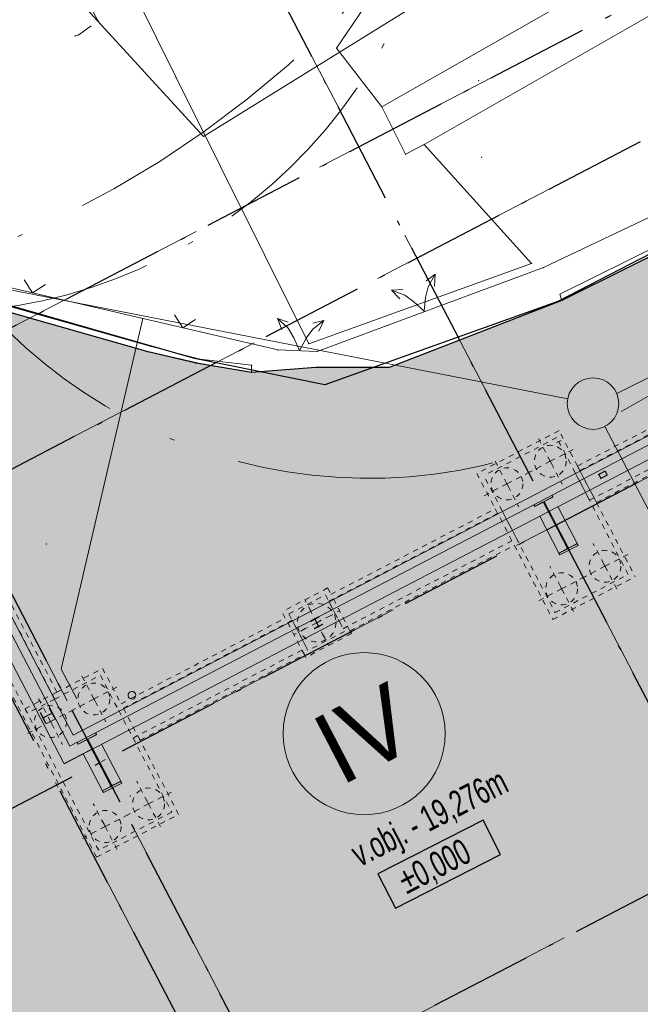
# Model space of a CAD drawing. Header units: metres. Extents: x -535942 to -530626, y -1087729 to -1086275.
# Tile 159 of 247: x -534233 to -534221, y -1086862 to -1086843. Entities that reach past the tile are written whole.
import ezdxf
from ezdxf.enums import TextEntityAlignment as Align

# ---------------------------------------------------------------- set-up
doc = ezdxf.new("R2010")
doc.units = ezdxf.units.M
for name, pattern in [('A_CARA_07', [7, 5, -2]), ('A_CARA_15', [7.6, 5, -1.3, 0, -1.3]), ('B_CARA_03', [3, 2, -1]), ('C_1', [0.6, 0.3, -0.3]), ('Čerchovaná 20mm', [3000, 2000, -500, 0, -500])]:
    doc.linetypes.add(name, pattern=pattern)
for name, color, linetype in [('18', 7, 'Continuous'), ('2', 7, 'Continuous'), ('23', 7, 'Continuous'), ('_blok katastr', 7, 'Continuous'), ('_blok SS sítě', 7, 'Continuous'), ('_blok zaměření - nové', 7, 'Continuous'), ('_základy', 7, 'Continuous'), ('AG popis nové', 240, 'Continuous'), ('AG_srafy SS komunikace', 253, 'Continuous')]:
    doc.layers.add(name, color=color, linetype=linetype)
for name, color, linetype, lineweight in [('AG budovy tence', 240, 'Continuous', 18), ('AG budovy tluste', 240, 'Continuous', 50), ('AG kanal destova', 24, 'G_POTR_626_PN', 35), ('AG_ochranne pasmo', 7, 'A_CARA_15', 15), ('CA_NEVHRA', 3, 'A_CARA_07', 9), ('CA_OSY', 5, 'A_CARA_15', 18), ('CA_POHHRA25', 7, 'Continuous', 25), ('CA_REZY', 1, 'Continuous', 50), ('CA_ZAKLADY25', 7, 'Continuous', 18), ('SS_KOTY', 3, 'Continuous', 25), ('SS_TEXT5', 4, 'Continuous', 50)]:
    doc.layers.add(name, color=color, linetype=linetype, lineweight=lineweight)
doc.layers.add('AG_Demolice', color=7, linetype='Continuous', lineweight=25, true_color=0xff8000)
doc.layers.add('AG_revizni oblacek', color=111, linetype='Continuous', plot=False)
doc.layers.add('BT_hranice_parcel', color=7, linetype='Continuous', true_color=0x007f00)
doc.layers.add('sítě_GasNet-STL', color=7, linetype='PLYN_STŘEDOTLAK_PN', true_color=0xb80000)
doc.styles.add('Annotative', font='txt')
doc.styles.add('PM-Poznámka', font='ARIALN.TTF', dxfattribs={"width": 0.8})
doc.styles.add('ROMANS', font='romans')
doc.linetypes.add('G_POTR_626_PN', pattern='A,0.5,-1,2,-6.5,[8,hpfmlin.shx,S=1,R=0,X=0,Y=0],-6.5,2,-1,0.5', length=20)
doc.linetypes.add('G_POTR_635_PN', pattern='A,0.5,-1,2,-6.5,[16,hpfmlin.shx,S=1,R=0,X=0,Y=0],-6.5,2,-1,0.5', length=20)
doc.linetypes.add('PLYN_STŘEDOTLAK_PN', pattern='A,2,-1,1,-1,2,-3,2,-7,[13,insite.shx,S=1,R=0,X=0,Y=0],-7', length=26)

# ---------------------------------------------------------------- blocks, each defined once
blk = doc.blocks.new('_KATASTR')
at = {"layer": 'BT_hranice_parcel', "lineweight": -3}
blk.add_lwpolyline([(-534198.96, -1086836), (-534210.92, -1086842.13), (-534222.39, -1086848.06), (-534226.92, -1086849.68), (-534229.45, -1086849.17), (-534234.16, -1086847.82), (-534239.74, -1086847.8), (-534244.99, -1086849.4), (-534260.32, -1086856.66), (-534281.87, -1086868.15), (-534295.05, -1086874.75), (-534338.12, -1086898.49), (-534383.25, -1086923.8)], dxfattribs=at)
blk = doc.blocks.new('ss plyn')
at = {"layer": 'AG_ochranne pasmo', "color": 251, "lineweight": 15}
blk.add_lwpolyline([(-534249.285, -1086787.44), (-534289.055, -1086791.72), (-534285.342, -1086826.227, 0.117293), (-534282.249, -1086834.951), (-534274.276, -1086847.275, 0.411208), (-534246.793, -1086853.314), (-534238.963, -1086848.362, 0.212797), (-534224.776, -1086840.364, 0.29676), (-534223.441, -1086818.586, 0.364694), (-534247.258, -1086807.321)], format="xyb", close=True, dxfattribs=at)
at = {"layer": 'AG_ochranne pasmo', "color": 251, "lineweight": 15, "ltscale": 0.7}
blk.add_arc((-534234.556, -1086838.279), 10, 212.5279, 32.5279, dxfattribs=at)
at = {"layer": 'sítě_GasNet-STL', "color": 251, "linetype": 'G_POTR_635_PN', "lineweight": 15}
blk.add_lwpolyline([(-534218.38, -1086838.095), (-534229.275, -1086844.854), (-534232.605, -1086841.215)], dxfattribs=at)
blk = doc.blocks.new('Z212')
at = {"color": 0, "lineweight": -2}
for p, q in [((-0.21, 0.21), (0, 0)), ((0, 0), (0.21, 0.21))]:
    blk.add_line(p, q, dxfattribs=at)
blk = doc.blocks.new('Z58')
at = {"color": 0, "lineweight": -2}
for p, q in [((-0.45, 0.6), (-0.24, 0.42)), ((-0.45, 0.6), (-0.36, 0.39)), ((-0.45, 0.6), (-0.24, 0.54)), ((0.24, 0.42), (0.45, 0.6)), ((0.45, 0.6), (0.24, 0.54)), ((0.45, 0.6), (0.36, 0.39)), ((-0.24, 0.42), (-0.12, 0.24)), ((0.12, 0.24), (0.24, 0.42)), ((-0.12, 0.24), (0, 0)), ((0, 0), (0.12, 0.24))]:
    blk.add_line(p, q, dxfattribs=at)
blk = doc.blocks.new('Zaměření - zekan')
at = {"layer": 'AG_srafy SS komunikace', "transparency": 33554516}
h = blk.add_hatch(color=256, dxfattribs=at)
h.dxf.hatch_style = 1
h.paths.add_polyline_path([(-534240.26, -1086848.01), (-534242.39, -1086848.54), (-534243.974, -1086849.136), (-534248.67, -1086851.22), (-534254.11, -1086853.75), (-534260.09, -1086856.64), (-534264.42, -1086858.86), (-534270.39, -1086862.11), (-534275.64, -1086864.95), (-534281.45, -1086868.07), (-534281.659, -1086868.183), (-534285.72, -1086869.95), (-534292.582, -1086873.477), (-534300.99, -1086878.21), (-534304.7, -1086880.03), (-534311.17, -1086883.6), (-534311.21, -1086883.69), (-534319, -1086887.9), (-534326.28, -1086891.8), (-534333.68, -1086895.85), (-534341.033, -1086899.872), (-534342.39, -1086900.59), (-534348.52, -1086904), (-534357.39, -1086909.18), (-534363.51, -1086912.76), (-534368.15, -1086915.35), (-534368.58, -1086915.38), (-534371.67, -1086917.17), (-534371.6, -1086917.36), (-534374.61, -1086918.91), (-534375.85, -1086919.55), (-534383.298, -1086923.67), (-534387.62, -1086926.167), (-534390.99, -1086928.47), (-534395.26, -1086932.19), (-534398.39, -1086935.37), (-534401.04, -1086938.71), (-534403.34, -1086942.64), (-534405.25, -1086947.26), (-534406.47, -1086948.88), (-534407.31, -1086949.26), (-534408.77, -1086950.15), (-534411.9, -1086951.42), (-534412.44, -1086951.7), (-534411.572, -1086955.25), (-534406.31, -1086953.97), (-534406.43, -1086955.99), (-534406.92, -1086958.84), (-534407.82, -1086961.82), (-534408.73, -1086963.55), (-534410.13, -1086965.71), (-534411.33, -1086966.62), (-534411.44, -1086966.66), (-534412.09, -1086967.39), (-534412.79, -1086968.05), (-534413.62, -1086968.71), (-534414.49, -1086969.26), (-534416.26, -1086969.93), (-534415.54, -1086973.73), (-534414.56, -1086973.85), (-534413.62, -1086974.05), (-534405.67, -1086972.87), (-534403.64, -1086972.67), (-534402.63, -1086972.81), (-534401.62, -1086973.13), (-534400.5, -1086973.63), (-534397.57, -1086975.25), (-534395.92, -1086976.46), (-534395, -1086977.42), (-534392.36, -1086981.04), (-534391.77, -1086982.25), (-534391.1, -1086982), (-534390.78, -1086982.85), (-534391.39, -1086983.1), (-534390.58, -1086985.29), (-534390.25, -1086986.4), (-534390.1, -1086987.69), (-534390.06, -1086988.65), (-534390.2, -1086989.8), (-534390.5, -1086990.92), (-534391.16, -1086992.45), (-534391.4, -1086992.91), (-534381.94, -1086987.31), (-534382.24, -1086986.32), (-534382.32, -1086985.31), (-534382.16, -1086984.27), (-534381.82, -1086983.34), (-534381.32, -1086982.44), (-534380.71, -1086981.63), (-534379.98, -1086980.93), (-534379.21, -1086980.3), (-534378.39, -1086979.72), (-534377.467, -1086979.211), (-534373.711, -1086977.112), (-534372.583, -1086976.508), (-534371.89, -1086976.12), (-534371.16, -1086975.66), (-534367.03, -1086973.76), (-534365.62, -1086973.12), (-534362.45, -1086971.42), (-534362.565, -1086971.198), (-534357.153, -1086968.396), (-534349.974, -1086964.676), (-534344.031, -1086961.597), (-534335.38, -1086957.063), (-534329.65, -1086954.06), (-534329.53, -1086954.31), (-534329, -1086954.29), (-534328.53, -1086954.37), (-534328.09, -1086954.52), (-534327.64, -1086954.75), (-534327.21, -1086955.13), (-534326.4, -1086956.7), (-534323.4, -1086955.17), (-534324.27, -1086953.55), (-534324.32, -1086953.03), (-534324.26, -1086952.54), (-534324.13, -1086952.05), (-534323.82, -1086951.55), (-534323.49, -1086951.1), (-534311.67, -1086944.94), (-534305.34, -1086941.6), (-534300.39, -1086939.07), (-534294.798, -1086936.104), (-534294.97, -1086935.8), (-534290.77, -1086933.636), (-534286.14, -1086931.26), (-534286.02, -1086931.42), (-534285.95, -1086931.48), (-534281.89, -1086929.385), (-534271.3, -1086923.94), (-534268.39, -1086922.44), (-534266.57, -1086921.49), (-534263.17, -1086919.71), (-534259.895, -1086918.003), (-534258.72, -1086917.39), (-534257.63, -1086916.91), (-534256.65, -1086916.73), (-534255.56, -1086916.71), (-534254.93, -1086916.98), (-534253.92, -1086917.86), (-534252.78, -1086919.28), (-534251.69, -1086920.86), (-534249.08, -1086925.78), (-534247.53, -1086928.67), (-534240.07, -1086924.81), (-534241.74, -1086921.65), (-534244.189, -1086916.906), (-534244.46, -1086916.38), (-534245.17, -1086914.8), (-534245.34, -1086913.82), (-534245.4, -1086912.79), (-534245.16, -1086911.8), (-534244.75, -1086910.85), (-534244.21, -1086909.95), (-534243.65, -1086909.23), (-534242.81, -1086908.49), (-534241.96, -1086907.93), (-534238.92, -1086906.61), (-534233.75, -1086904.35), (-534231.72, -1086903.63), (-534231.12, -1086903.38), (-534222.86, -1086899.98), (-534221.64, -1086899.45), (-534215.26, -1086896.83), (-534209.18, -1086894.35), (-534207.62, -1086893.82), (-534206.23, -1086893.48), (-534204.6, -1086893.25), (-534203.26, -1086893.19), (-534201.71, -1086893.25), (-534200.38, -1086893.427), (-534199.2, -1086893.7), (-534197.72, -1086894.19), (-534196.37, -1086894.9), (-534195.14, -1086895.82), (-534194.07, -1086896.96), (-534193.35, -1086897.92), (-534192.6, -1086899.44), (-534189.28, -1086891.78), (-534190.21, -1086891.25), (-534190.71, -1086890.67), (-534191, -1086890.06), (-534191.12, -1086889.29), (-534191.03, -1086888.49), (-534190.77, -1086887.8), (-534190.37, -1086887.08), (-534189.77, -1086886.62), (-534189.02, -1086886.35), (-534188.25, -1086886.41), (-534187.49, -1086886.8), (-534187, -1086887.35), (-534186.63, -1086888.11), (-534186.43, -1086889.03), (-534186.44, -1086889.87), (-534176.56, -1086889.35), (-534177.65, -1086886.35), (-534179.05, -1086882.57), (-534179.03, -1086882.09), (-534178.78, -1086881.7), (-534177.003, -1086880.974), (-534171.47, -1086878.73), (-534168.599, -1086877.516), (-534164.678, -1086875.911), (-534163.53, -1086875.46), (-534162.56, -1086875.05), (-534161.21, -1086874.87), (-534158.44, -1086876.72), (-534157.24, -1086876.86), (-534152.2, -1086873.32), (-534150.4, -1086872.02), (-534148.76, -1086870.34), (-534147.72, -1086869.64), (-534147.78, -1086868.94), (-534147.38, -1086868.62), (-534145.94, -1086867.86), (-534144.5, -1086867.1), (-534142.98, -1086868.83), (-534139.47, -1086866.78), (-534139.23, -1086867.11), (-534139.46, -1086867.68), (-534138.99, -1086868.33), (-534117.868, -1086863.128), (-534113.56, -1086852.87), (-534114.37, -1086851.52), (-534114.78, -1086850.57), (-534115.01, -1086849.57), (-534115.14, -1086848.49), (-534115.1, -1086846.51), (-534114.61, -1086844.2), (-534114.35, -1086844.04), (-534113.74, -1086841.96), (-534113.25, -1086840.97), (-534112.53, -1086839.04), (-534112.01, -1086837.76), (-534111.58, -1086837.05), (-534111.22, -1086836.67), (-534110.4, -1086836), (-534109.57, -1086835.59), (-534107.574, -1086834.453), (-534105.261, -1086833.135), (-534102.914, -1086831.772), (-534099.15, -1086829.58), (-534093.838, -1086826.49), (-534089.789, -1086824.133), (-534088.77, -1086823.54), (-534084.12, -1086821.01), (-534085.871, -1086817.863), (-534090.54, -1086820.46), (-534093.59, -1086822.14), (-534094.49, -1086822.57), (-534095.48, -1086822.88), (-534096.44, -1086822.95), (-534097.57, -1086822.86), (-534098.46, -1086822.57), (-534101.43, -1086820.53), (-534103.51, -1086818.2), (-534105.97, -1086814.25), (-534107.99, -1086810.23), (-534109.55, -1086807.26), (-534111.07, -1086804.41), (-534111.9, -1086802.88), (-534116.5, -1086794.06), (-534117.17, -1086792.06), (-534117.42, -1086790.69), (-534117.39, -1086789.25), (-534117.19, -1086787.5), (-534116.66, -1086785.76), (-534115.86, -1086784.28), (-534114.92, -1086782.83), (-534113.95, -1086781.82), (-534112.79, -1086780.91), (-534108.66, -1086778.44), (-534110.505, -1086775.354), (-534114.85, -1086777.87), (-534116.37, -1086778.45), (-534117.72, -1086778.78), (-534118.78, -1086778.9), (-534119.79, -1086778.87), (-534120.72, -1086778.71), (-534122.33, -1086778.24), (-534123.61, -1086777.53), (-534124.14, -1086776.51), (-534124.5, -1086775.53), (-534124.78, -1086773.93), (-534124.92, -1086772.42), (-534124.95, -1086770.88), (-534124.84, -1086769.37), (-534124.65, -1086767.87), (-534124.34, -1086766.41), (-534123.95, -1086764.94), (-534123.48, -1086763.55), (-534122.531, -1086761.319), (-534122.48, -1086761.2), (-534121.67, -1086759.91), (-534120.71, -1086758.7), (-534119.94, -1086758), (-534115.095, -1086754.803), (-534112.489, -1086753.118), (-534108.92, -1086750.81), (-534112.62, -1086746.13), (-534115.807, -1086748.182), (-534119.268, -1086750.409), (-534123.55, -1086753.29), (-534125.75, -1086754.94), (-534127.24, -1086756.26), (-534128.21, -1086757.38), (-534129.07, -1086758.68), (-534129.99, -1086760.43), (-534130.79, -1086762.3), (-534131.77, -1086765.256), (-534132.17, -1086766.67), (-534132.754, -1086769.154), (-534133.08, -1086770.92), (-534132.94, -1086773.13), (-534131.84, -1086777.78), (-534132.14, -1086777.97), (-534130.89, -1086781.58), (-534129.44, -1086783.59), (-534126.631, -1086788.645), (-534124.24, -1086793.34), (-534123.65, -1086795.82), (-534123.48, -1086797.42), (-534123.973, -1086799.534), (-534124.97, -1086801.52), (-534126.17, -1086803.45), (-534127.54, -1086804.78), (-534127.92, -1086804.75), (-534132.58, -1086807.28), (-534139.56, -1086810.01), (-534146.11, -1086812.58), (-534152.72, -1086815.14), (-534159.36, -1086817.74), (-534166.12, -1086820.4), (-534174.33, -1086823.85), (-534182.75, -1086826.87), (-534190.84, -1086831.94), (-534200.46, -1086836.84), (-534206.25, -1086839.79), (-534206.69, -1086840.05), (-534208.746, -1086841.112), (-534210.685, -1086842.126), (-534215.801, -1086844.801), (-534222.31, -1086848.04), (-534225.67, -1086849.34), (-534227.09, -1086849.34), (-534228.34, -1086849.44), (-534229.373, -1086849.268), (-534230.35, -1086849.04), (-534234.18, -1086847.95), (-534236.16, -1086847.74), (-534238.29, -1086847.76)])
h.paths.add_polyline_path([(-534391.83, -1086964.99), (-534388.99, -1086967.75), (-534389.32, -1086968.65), (-534389.03, -1086969.71), (-534388.91, -1086968.78), (-534388.57, -1086967.76), (-534388.06, -1086966.84), (-534386.87, -1086965.26), (-534384.26, -1086962.14), (-534380.15, -1086957.28), (-534377.72, -1086954.43), (-534375.258, -1086953.139), (-534377.42, -1086949), (-534378.23, -1086949.37), (-534378.17, -1086949.49), (-534379.06, -1086949.91), (-534380.6, -1086951.93), (-534380.7, -1086951.86), (-534381.58, -1086953.7), (-534381.483, -1086953.784), (-534383.82, -1086956.48), (-534386.678, -1086959.782), (-534387.92, -1086961.27), (-534389.99, -1086963.67), (-534390.75, -1086964.34), (-534391.55, -1086964.89)], flags=16)
at = {"layer": '18', "color": 252, "lineweight": 15}
for p in [(-534231.32, -1086842.61), (-534231.77, -1086842.9), (-534231.7, -1086842.88), (-534226.69, -1086843.14), (-534229.81, -1086843.71), (-534223.93, -1086843.77), (-534225.81, -1086844.28), (-534224.99, -1086845.01), (-534225.35, -1086845.2), (-534223.87, -1086845.26), (-534222.9, -1086847.32), (-534222.67, -1086847.4), (-534222.35, -1086847.92), (-534222.31, -1086848.04), (-534230.31, -1086848.93), (-534227.23, -1086848.88), (-534230.35, -1086849.04), (-534227.83, -1086849), (-534227.07, -1086849.03), (-534229.42, -1086849.26), (-534229.35, -1086849.18), (-534228.34, -1086849.3), (-534227.09, -1086849.34), (-534225.67, -1086849.34), (-534228.34, -1086849.44), (-534232.33, -1086852.77), (-534230.7, -1086857.67)]:
    blk.add_point(p, dxfattribs=at)
at = {"layer": '2', "color": 251, "lineweight": 15}
for p, q in [((-534232.5, -1086838.24), (-534229.81, -1086843.71)), ((-534220.83, -1086841.44), (-534225.81, -1086844.28)), ((-534226.69, -1086843.14), (-534225.87, -1086841.92)), ((-534220.27, -1086842.31), (-534224.99, -1086845.01)), ((-534225.81, -1086844.28), (-534226.69, -1086843.14)), ((-534229.81, -1086843.71), (-534227.23, -1086848.88)), ((-534225.81, -1086844.28), (-534225.35, -1086845.2)), ((-534222.35, -1086847.92), (-534216.37, -1086844.94)), ((-534225.35, -1086845.2), (-534224.99, -1086845.01)), ((-534222.9, -1086847.32), (-534224.99, -1086845.01)), ((-534216.34, -1086845.07), (-534222.31, -1086848.04)), ((-534222.9, -1086847.32), (-534227.23, -1086848.88)), ((-534230.31, -1086848.93), (-534234.16, -1086847.84)), ((-534234.18, -1086847.95), (-534230.35, -1086849.04)), ((-534222.31, -1086848.04), (-534222.35, -1086847.92)), ((-534225.67, -1086849.34), (-534222.31, -1086848.04)), ((-534229.35, -1086849.18), (-534230.31, -1086848.93)), ((-534230.35, -1086849.04), (-534229.42, -1086849.26)), ((-534229.42, -1086849.26), (-534228.34, -1086849.44)), ((-534228.34, -1086849.3), (-534229.35, -1086849.18)), ((-534228.34, -1086849.44), (-534228.34, -1086849.3)), ((-534228.34, -1086849.44), (-534227.09, -1086849.34)), ((-534227.09, -1086849.34), (-534225.67, -1086849.34))]:
    blk.add_line(p, q, dxfattribs=at)
at = {"layer": '2', "color": 251, "linetype": 'C_1', "lineweight": 15}
for p, q in [((-534231.32, -1086842.61), (-534231.94, -1086841.48)), ((-534231.7, -1086842.88), (-534231.32, -1086842.61)), ((-534231.77, -1086842.9), (-534231.7, -1086842.88))]:
    blk.add_line(p, q, dxfattribs=at)
at = {"layer": '23', "color": 252, "lineweight": 15}
for p, q in [((-534222.67, -1086847.4), (-534216.81, -1086844.61)), ((-534227.07, -1086849.03), (-534222.67, -1086847.4)), ((-534234.06, -1086847.55), (-534227.83, -1086849)), ((-534227.83, -1086849), (-534227.07, -1086849.03))]:
    blk.add_line(p, q, dxfattribs=at)
at = {"layer": 'AG_revizni oblacek'}
blk.add_lwpolyline([(-534210.685, -1086842.126), (-534215.801, -1086844.801), (-534222.31, -1086848.04), (-534225.67, -1086849.34), (-534227.09, -1086849.34), (-534228.34, -1086849.44), (-534229.373, -1086849.268), (-534230.35, -1086849.04), (-534234.18, -1086847.95), (-534236.16, -1086847.74), (-534238.29, -1086847.76), (-534240.26, -1086848.01), (-534242.39, -1086848.54), (-534243.974, -1086849.136), (-534248.67, -1086851.22), (-534254.11, -1086853.75), (-534260.09, -1086856.64), (-534264.42, -1086858.86), (-534270.39, -1086862.11), (-534275.64, -1086864.95), (-534281.45, -1086868.07), (-534281.659, -1086868.183), (-534285.72, -1086869.95), (-534292.582, -1086873.477)], dxfattribs=at)
at = {"layer": '23', "color": 252, "lineweight": 15}
for name, p, rotation in [('Z212', (-534232.6, -1086847.89), 347), ('Z58', (-534224.99, -1086848.25), 20.305), ('Z212', (-534229.68, -1086848.57), 347), ('Z58', (-534227.41, -1086849.01), 357.7452)]:
    blk.add_blockref(name, p, dxfattribs=dict(at, rotation=rotation))
blk = doc.blocks.new('00RADA')
at = {"color": 0, "lineweight": -2}
blk.add_circle((0, 0), 4.5, dxfattribs=at)
at = {"layer": 'SS_TEXT5', "color": 0, "lineweight": -2, "style": 'ROMANS', "width": 0.8}
blk.add_attdef('1', text='', height=5, dxfattribs=at).set_placement((0, 0), align=Align.MIDDLE)
blk = doc.blocks.new('půdorys nový')
at = {"color": 251, "lineweight": 15}
for p, q in [((198.268, 54.806), (198.257, 54.806)), ((198.257, 54.806), (198.257, 54.586)), ((198.268, 54.718), (198.268, 54.806)), ((198.467, 54.806), (198.456, 54.806)), ((198.456, 54.806), (198.456, 54.718)), ((198.467, 54.586), (198.467, 54.806)), ((198.257, 54.586), (198.268, 54.586)), ((198.268, 54.586), (198.268, 54.675)), ((198.438, 54.7), (198.286, 54.7)), ((198.286, 54.693), (198.438, 54.693)), ((198.456, 54.675), (198.456, 54.586)), ((198.456, 54.586), (198.467, 54.586)), ((199.032, 53.966), (198.632, 53.966)), ((198.632, 53.966), (198.632, 53.926)), ((199.032, 53.926), (199.032, 53.966)), ((203.922, 53.966), (203.742, 53.966)), ((203.742, 53.966), (203.742, 53.957)), ((203.922, 53.957), (203.922, 53.966)), ((209.032, 53.966), (208.632, 53.966)), ((208.632, 53.966), (208.632, 53.926)), ((209.032, 53.926), (209.032, 53.966)), ((198.632, 53.926), (198.822, 53.926)), ((198.822, 53.926), (198.822, 52.906)), ((198.842, 52.906), (198.842, 53.926)), ((198.842, 53.926), (199.032, 53.926)), ((203.742, 53.957), (203.814, 53.957)), ((203.814, 53.805), (203.742, 53.805)), ((203.742, 53.805), (203.742, 53.795)), ((203.742, 53.795), (203.922, 53.795)), ((203.829, 53.942), (203.829, 53.82)), ((203.835, 53.82), (203.835, 53.942)), ((203.85, 53.957), (203.922, 53.957)), ((203.922, 53.805), (203.85, 53.805)), ((203.922, 53.795), (203.922, 53.805)), ((208.632, 53.926), (208.822, 53.926)), ((208.822, 53.926), (208.822, 52.906)), ((208.842, 52.906), (208.842, 53.926)), ((208.842, 53.926), (209.032, 53.926)), ((210.04, 53.906), (210.015, 53.906)), ((210.015, 53.816), (210.04, 53.816)), ((210.024, 53.896), (210.024, 53.826)), ((210.032, 53.826), (210.032, 53.896)), ((210.153, 53.906), (210.04, 53.906)), ((210.04, 53.901), (210.153, 53.901)), ((210.153, 53.821), (210.04, 53.821)), ((210.04, 53.816), (210.153, 53.816)), ((210.161, 53.896), (210.161, 53.826)), ((210.169, 53.826), (210.169, 53.896)), ((198.632, 52.907), (198.632, 53.716)), ((199.032, 53.716), (199.032, 52.907)), ((208.632, 52.907), (208.632, 53.716)), ((209.032, 53.716), (209.032, 52.907)), ((198.802, 52.907), (198.632, 52.907)), ((198.822, 52.906), (198.632, 52.906)), ((198.632, 52.906), (198.632, 52.866)), ((198.632, 52.866), (199.032, 52.866)), ((198.822, 52.927), (198.802, 52.907)), ((198.862, 52.907), (198.842, 52.927)), ((199.032, 52.906), (198.842, 52.906)), ((199.032, 52.907), (198.862, 52.907)), ((199.032, 52.866), (199.032, 52.906)), ((208.802, 52.907), (208.632, 52.907)), ((208.822, 52.906), (208.632, 52.906)), ((208.632, 52.906), (208.632, 52.866)), ((208.632, 52.866), (209.032, 52.866)), ((208.822, 52.927), (208.802, 52.907)), ((208.862, 52.907), (208.842, 52.927)), ((209.032, 52.906), (208.842, 52.906)), ((209.032, 52.907), (208.862, 52.907)), ((209.032, 52.866), (209.032, 52.906))]:
    blk.add_line(p, q, dxfattribs=at)
at = {"color": 251, "lineweight": 15, "flags": 128}
for points in [[(210.04, 53.906), (210.037, 53.906), (210.034, 53.906), (210.031, 53.905), (210.029, 53.904), (210.027, 53.902), (210.025, 53.9), (210.024, 53.898), (210.024, 53.896)], [(210.024, 53.826), (210.024, 53.825), (210.025, 53.823), (210.027, 53.821), (210.029, 53.819), (210.031, 53.818), (210.034, 53.817), (210.037, 53.817), (210.04, 53.816)], [(210.032, 53.896), (210.032, 53.897), (210.033, 53.898), (210.034, 53.899), (210.035, 53.9), (210.036, 53.901), (210.037, 53.901), (210.039, 53.901), (210.04, 53.901)], [(210.04, 53.821), (210.039, 53.822), (210.037, 53.822), (210.036, 53.822), (210.035, 53.823), (210.034, 53.824), (210.033, 53.825), (210.032, 53.826), (210.032, 53.826)], [(210.169, 53.896), (210.169, 53.898), (210.168, 53.9), (210.166, 53.902), (210.164, 53.904), (210.162, 53.905), (210.159, 53.906), (210.156, 53.906), (210.153, 53.906)], [(210.153, 53.901), (210.155, 53.901), (210.156, 53.901), (210.158, 53.901), (210.159, 53.9), (210.16, 53.899), (210.161, 53.898), (210.161, 53.897), (210.161, 53.896)], [(210.161, 53.826), (210.161, 53.826), (210.161, 53.825), (210.16, 53.824), (210.159, 53.823), (210.158, 53.822), (210.156, 53.822), (210.155, 53.822), (210.153, 53.821)], [(210.153, 53.816), (210.156, 53.817), (210.159, 53.817), (210.162, 53.818), (210.164, 53.819), (210.166, 53.821), (210.168, 53.823), (210.169, 53.825), (210.169, 53.826)]]:
    blk.add_lwpolyline(points, dxfattribs=at)
at = {"color": 251, "lineweight": 15}
for centre, radius, start, end in [((198.286, 54.718), 0.018, 180, 270), ((198.286, 54.675), 0.018, 90, 180), ((198.438, 54.718), 0.018, 270, 0), ((198.438, 54.675), 0.018, 0, 90), ((203.814, 53.942), 0.015, 0, 90), ((203.814, 53.82), 0.015, 270, 0), ((203.85, 53.942), 0.015, 90, 180), ((203.85, 53.82), 0.015, 180, 270)]:
    blk.add_arc(centre, radius, start, end, dxfattribs=at)
at = {"layer": 'CA_OSY', "color": 251, "lineweight": 15}
for p, q in [((197.896, 16.271), (197.897, 64.266)), ((198.834, 16.271), (198.832, 64.266)), ((208.833, 16.271), (208.832, 64.266)), ((23.167, 61.706), (318.349, 61.706)), ((23.167, 59.266), (318.349, 59.266)), ((23.167, 53.418), (316.818, 53.418)), ((23.167, 46.226), (318.349, 46.226))]:
    blk.add_line(p, q, dxfattribs=at)
at = {"layer": 'CA_POHHRA25', "color": 251, "lineweight": 15}
for p, q in [((198.467, 53.966), (198.467, 61.855)), ((198.467, 53.968), (198.632, 53.968)), ((199.032, 53.966), (208.632, 53.966)), ((209.032, 53.966), (218.632, 53.966))]:
    blk.add_line(p, q, dxfattribs=at)
at = {"layer": 'CA_REZY', "color": 251, "lineweight": 15}
for p, q in [((198.217, 61.855), (198.217, 53.716)), ((198.627, 54.126), (198.627, 61.855)), ((208.032, 54.126), (198.627, 54.126)), ((199.032, 53.966), (198.632, 53.966)), ((198.632, 53.966), (198.632, 53.93)), ((199.032, 53.93), (199.032, 53.966)), ((209.632, 54.126), (208.032, 54.126)), ((209.032, 53.966), (208.632, 53.966)), ((208.632, 53.966), (208.632, 53.93)), ((209.032, 53.93), (209.032, 53.966)), ((218.832, 54.126), (209.632, 54.126)), ((198.632, 53.93), (198.822, 53.93)), ((198.822, 53.93), (198.822, 52.902)), ((198.842, 52.902), (198.842, 53.93)), ((198.842, 53.93), (199.032, 53.93)), ((208.632, 53.93), (208.822, 53.93)), ((208.822, 53.93), (208.822, 52.902)), ((208.842, 52.902), (208.842, 53.93)), ((208.842, 53.93), (209.032, 53.93)), ((198.217, 53.718), (198.822, 53.718)), ((198.217, 53.716), (229.467, 53.716)), ((198.822, 52.902), (198.632, 52.902)), ((198.632, 52.902), (198.632, 52.866)), ((198.632, 52.866), (199.032, 52.866)), ((199.032, 52.902), (198.842, 52.902)), ((199.032, 52.866), (199.032, 52.902)), ((208.822, 52.902), (208.632, 52.902)), ((208.632, 52.902), (208.632, 52.866)), ((208.632, 52.866), (209.032, 52.866)), ((209.032, 52.902), (208.842, 52.902)), ((209.032, 52.866), (209.032, 52.902))]:
    blk.add_line(p, q, dxfattribs=at)
for start, end in [(90, 180), (0, 90), (180, 0)]:
    blk.add_arc((199.997, 54.287), 0.075, start, end, dxfattribs=at)
at = {"layer": 'SS_KOTY', "color": 251, "lineweight": 15}
ref = blk.add_blockref('00RADA', (203.654, 51.542), dxfattribs=dict(at, xscale=0.3500000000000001, yscale=0.3500000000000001, zscale=0.3500000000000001, rotation=332.48655))
ref.add_attrib('1', 'IV', dxfattribs={"layer": 'SS_TEXT5', "height": 1.4, "style": 'Annotative'}).set_placement((203.654, 51.542), align=Align.MIDDLE)
blk = doc.blocks.new('přeložka náhon')
at = {"layer": 'AG kanal destova', "color": 251, "lineweight": 13, "ltscale": 0.7}
for points in [[(-534209.518, -1086843.82), (-534219.567, -1086849.008), (-534221.247, -1086849.85)], [(-534233.707, -1086847.707), (-534222.198, -1086849.949)], [(-534231.734, -1086855.782), (-534232.04, -1086855.204), (-534230.454, -1086848.389)], [(-534221.475, -1086850.488), (-534207.619, -1086876.954)]]:
    blk.add_lwpolyline(points, dxfattribs=at)
at = {"layer": 'AG kanal destova', "color": 251, "linetype": 'Continuous', "lineweight": 13, "ltscale": 0.7}
blk.add_circle((-534221.707, -1086850.045), 0.5, dxfattribs=at)
blk = doc.blocks.new('A$Cf8a33a96')
at = {"layer": 'AG_revizni oblacek', "linetype": 'Čerchovaná 20mm'}
for p, q in [((169090, -9246), (169090, 67435)), ((170025, -7976), (170025, 67435)), ((180025, -9246), (180025, 67435)), ((-6174, 41480), (290263, 41480)), ((-6174, 39040), (290263, 39040)), ((-6174, 33190), (290263, 33190)), ((-6174, 26000), (290263, 26000))]:
    blk.add_line(p, q, dxfattribs=at)
at = {"layer": 'CA_NEVHRA', "color": 252, "lineweight": 13}
for p, q in [((169550, 34340), (169550, 34840)), ((170500, 34340), (170500, 34840)), ((179550, 34340), (179550, 34840)), ((180500, 34340), (180500, 34840)), ((169550, 34340), (169050, 34340)), ((169550, 34340), (169550, 34290)), ((169550, 34340), (170050, 34340)), ((169550, 34290), (169550, 33840)), ((170500, 34340), (170000, 34340)), ((170500, 34340), (170500, 34290)), ((170500, 34340), (171000, 34340)), ((170500, 34290), (170500, 33840)), ((179550, 34340), (179050, 34340)), ((179550, 34340), (179550, 34290)), ((179550, 34340), (180050, 34340)), ((179550, 34290), (179550, 33840)), ((180500, 34340), (180000, 34340)), ((180500, 34340), (180500, 34290)), ((180500, 34340), (181000, 34340)), ((180500, 34290), (180500, 33840)), ((175025, 33905), (175025, 34155)), ((175025, 33655), (175025, 33905)), ((174775, 33655), (174525, 33655)), ((175025, 33655), (174775, 33655)), ((175025, 33655), (175025, 33405)), ((175025, 33655), (175275, 33655)), ((175275, 33655), (175525, 33655)), ((175025, 33405), (175025, 33155)), ((169550, 32090), (169550, 32540)), ((170500, 32090), (170500, 32540)), ((179550, 32090), (179550, 32540)), ((180500, 32090), (180500, 32540)), ((169550, 32040), (169050, 32040)), ((169550, 32040), (169550, 32090)), ((169550, 32040), (170050, 32040)), ((169550, 32040), (169550, 31540)), ((170500, 32040), (170000, 32040)), ((170500, 32040), (170500, 32090)), ((170500, 32040), (170500, 31540)), ((170500, 32040), (171000, 32040)), ((179550, 32040), (179050, 32040)), ((179550, 32040), (179550, 32090)), ((179550, 32040), (180050, 32040)), ((179550, 32040), (179550, 31540)), ((180500, 32040), (180000, 32040)), ((180500, 32040), (180500, 32090)), ((180500, 32040), (180500, 31540)), ((180500, 32040), (181000, 32040))]:
    blk.add_line(p, q, dxfattribs=at)
for centre, radius in [((169550, 34340), 310), ((170500, 34340), 310), ((179550, 34340), 310), ((180500, 34340), 310), ((175025, 33655), 375), ((169550, 32040), 310), ((170500, 32040), 310), ((179550, 32040), 310), ((180500, 32040), 310)]:
    blk.add_circle(centre, radius, dxfattribs=at)
at = {"layer": 'CA_POHHRA25', "color": 252, "linetype": 'B_CARA_03', "lineweight": 13}
for p, q in [((169125, 34790), (169125, 39880)), ((169225, 39980), (169225, 34690)), ((169825, 39980), (169825, 34690)), ((169925, 34790), (169925, 39880)), ((169925, 34790), (169125, 34790)), ((169825, 34690), (169225, 34690)), ((170825, 33915), (170825, 33315)), ((174625, 33915), (170825, 33915)), ((170925, 33215), (170925, 34015)), ((170925, 34015), (174525, 34015)), ((174525, 33215), (174525, 34015)), ((174625, 33315), (174625, 33915)), ((175425, 33915), (179225, 33915)), ((175425, 33915), (175425, 33315)), ((175525, 33215), (175525, 34015)), ((175525, 34015), (179125, 34015)), ((179125, 34015), (179125, 33215)), ((179225, 33915), (179225, 33315)), ((180825, 33915), (180825, 33315)), ((184625, 33915), (180825, 33915)), ((180925, 33215), (180925, 34015)), ((180925, 34015), (184525, 34015)), ((170825, 33315), (174625, 33315)), ((175425, 33315), (179225, 33315)), ((180825, 33315), (184625, 33315)), ((170925, 33215), (174525, 33215)), ((175525, 33215), (179125, 33215)), ((180925, 33215), (184525, 33215))]:
    blk.add_line(p, q, dxfattribs=at)
at = {"layer": 'CA_ZAKLADY25', "color": 252, "linetype": 'B_CARA_03', "lineweight": 13}
for p, q in [((169125, 31590), (169125, 34790)), ((169925, 34790), (169125, 34790)), ((169825, 34690), (169225, 34690)), ((169225, 31690), (169225, 34690)), ((169825, 34690), (170825, 34690)), ((169925, 34790), (170925, 34790)), ((170825, 34690), (170825, 33915)), ((170925, 34790), (170925, 34015)), ((180925, 34790), (179125, 34790)), ((179125, 34790), (179125, 34015)), ((180825, 34690), (179225, 34690)), ((179225, 33915), (179225, 34690)), ((180825, 33915), (180825, 34690)), ((180925, 34015), (180925, 34790)), ((174525, 34015), (174525, 34155)), ((175525, 34155), (174525, 34155)), ((175525, 34155), (175525, 34015)), ((170825, 33915), (170825, 33315)), ((170925, 33215), (170925, 34015)), ((174525, 33215), (174525, 34015)), ((174625, 34055), (174625, 33915)), ((174625, 34055), (175425, 34055)), ((174625, 33915), (174625, 33315)), ((175425, 34055), (175425, 33255)), ((175525, 33215), (175525, 34015)), ((179125, 34015), (179125, 33215)), ((179225, 33315), (179225, 33915)), ((180825, 33315), (180825, 33915)), ((180925, 34015), (180925, 33215)), ((170825, 33315), (170825, 31690)), ((174625, 33255), (174625, 33315)), ((179225, 33315), (179225, 31690)), ((180825, 31690), (180825, 33315)), ((170925, 31590), (170925, 33215)), ((174525, 33215), (174525, 33155)), ((175525, 33155), (174525, 33155)), ((175425, 33255), (174625, 33255)), ((175525, 33155), (175525, 33215)), ((179125, 33215), (179125, 31590)), ((180925, 33215), (180925, 31590)), ((169125, 31590), (170925, 31590)), ((170825, 31690), (169225, 31690)), ((179125, 31590), (180925, 31590)), ((179225, 31690), (180825, 31690))]:
    blk.add_line(p, q, dxfattribs=at)

msp = doc.modelspace()

# ---------------------------------------------------------------- hatches: boundary and pattern name
at = {"layer": 'AG_Demolice', "lineweight": -3}
h = msp.add_hatch(dxfattribs=at)
h.set_pattern_fill('ANSI31', color=253, scale=0.3)
h.set_pattern_definition([(72.51345, (0, 0), (-0.9084826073, 0.28620901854), [])])
edge = h.paths.add_edge_path()
edge.add_line((-534348.841, -1086934.302), (-534347.968, -1086936.438))
edge.add_line((-534347.968, -1086936.438), (-534319.478, -1086924.592))
edge.add_line((-534319.478, -1086924.592), (-534274.751, -1086905.167))
edge.add_line((-534274.751, -1086905.167), (-534233.125, -1086875.625))
edge.add_line((-534233.125, -1086875.625), (-534152.599, -1086830.989))
edge.add_line((-534152.599, -1086830.989), (-534105.758, -1086810.767))
edge.add_line((-534105.758, -1086810.767), (-534106.669, -1086808.657))
edge.add_line((-534106.669, -1086808.657), (-534153.614, -1086828.924))
edge.add_line((-534153.614, -1086828.924), (-534203.732, -1086856.704))
edge.add_line((-534203.732, -1086856.704), (-534235.331, -1086874.349))
edge.add_line((-534235.331, -1086874.349), (-534275.887, -1086903.154))
edge.add_line((-534275.887, -1086903.154), (-534320.377, -1086922.476))
edge.add_line((-534320.377, -1086922.476), (-534348.838, -1086934.311))

# ---------------------------------------------------------------- linework, layer by layer
at = {"layer": 'AG popis nové', "color": 251}
msp.add_lwpolyline([(-534225.545, -1086859.853), (-534223.503, -1086858.81), (-534223.844, -1086858.142), (-534225.887, -1086859.185)], close=True, dxfattribs=at)
at = {"layer": 'AG_ochranne pasmo', "color": 251, "lineweight": 13}
msp.add_lwpolyline([(-534226.939, -1086825.677), (-534233.539, -1086829.498, 0.409128), (-534236.769, -1086843.106), (-534234.621, -1086846.674, 0.408121), (-534221.091, -1086850.162), (-534214.891, -1086846.602, 0.414814), (-534211.208, -1086832.933), (-534213.28, -1086829.342, 0.414214)], format="xyb", close=True, dxfattribs=at)

# ---------------------------------------------------------------- block references
at = {"layer": '_blok katastr', "lineweight": -3}
msp.add_blockref('_KATASTR', (0, 0), dxfattribs=at)
at = {"layer": '_blok SS sítě'}
msp.add_blockref('ss plyn', (0, 0), dxfattribs=at)
at = {"layer": '_blok zaměření - nové', "linetype": 'ByBlock'}
msp.add_blockref('Zaměření - zekan', (0, 0), dxfattribs=at)
at = {"layer": '_základy', "xscale": 0.001, "yscale": 0.001, "zscale": 0.001, "rotation": 27.51344999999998}
msp.add_blockref('A$Cf8a33a96', (-534366.759, -1086965.005), dxfattribs=at)
at = {"layer": 'AG budovy tence', "rotation": 27.51344999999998}
msp.add_blockref('půdorys nový', (-534382.965, -1086996.251), dxfattribs=at)
at = {"layer": 'AG budovy tluste'}
msp.add_blockref('přeložka náhon', (0, 0), dxfattribs=at)

# ---------------------------------------------------------------- texts
at = {"layer": 'AG popis nové', "color": 251, "style": 'PM-Poznámka', "width": 0.8}
for s, p in [('v.obj. - 19,276m', (-534226.239, -1086859.057)), ('%%P0,000', (-534225.328, -1086859.584))]:
    msp.add_text(s, height=0.5, rotation=27.0709, dxfattribs=at).set_placement(p)

doc.saveas('drawing.dxf')
